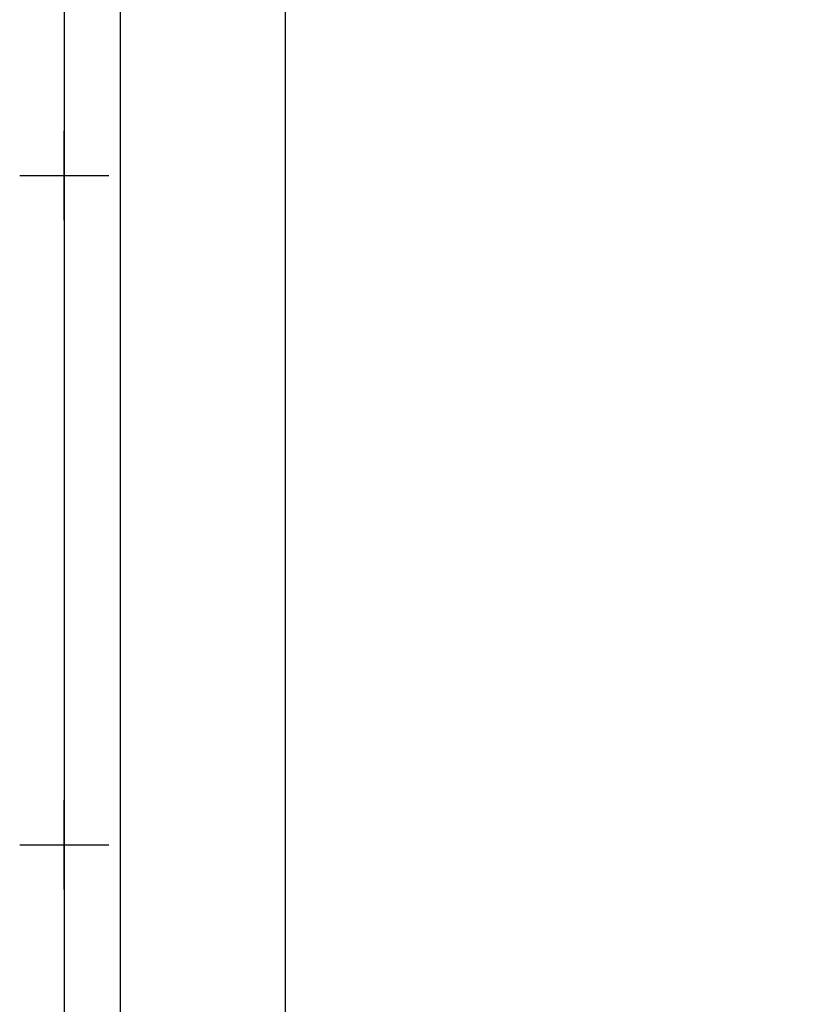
# Model space of a CAD drawing. Header units: millimetres. Extents: x 70863 to 97203, y -18528 to 3008.
# Tile 48 of 122: x 91780 to 91956, y -16042 to -15822. Entities that reach past the tile are written whole.
import ezdxf

# ---------------------------------------------------------------- set-up
doc = ezdxf.new("R2010")
doc.units = ezdxf.units.MM
doc.layers.add('2DE_OBJ_EATON-Cabinet', color=7, linetype='Continuous', lineweight=25)
doc.layers.add('CP_DETAL_GRID', color=7, linetype='Continuous')

msp = doc.modelspace()

# ---------------------------------------------------------------- linework, layer by layer
msp.add_line((91839.34, -15745.621), (91839.34, -16067.221))
msp.add_lwpolyline([(91802.34, -15706.421), (91802.34, -16106.421), (92309.84, -16106.421), (92309.84, -15706.421)], close=True)
at = {"layer": '2DE_OBJ_EATON-Cabinet'}
msp.add_lwpolyline([(91789.84, -17306.421), (92309.84, -17306.421), (92309.84, -15351.421), (91789.84, -15351.421)], close=True, dxfattribs=at)
at = {"layer": 'CP_DETAL_GRID'}
for p, q in [((91789.84, -15866.421), (91789.84, -15846.421)), ((91779.84, -15856.421), (91799.84, -15856.421)), ((91789.84, -16016.421), (91789.84, -15996.421)), ((91779.84, -16006.421), (91799.84, -16006.421))]:
    msp.add_line(p, q, dxfattribs=at)

doc.saveas('drawing.dxf')
